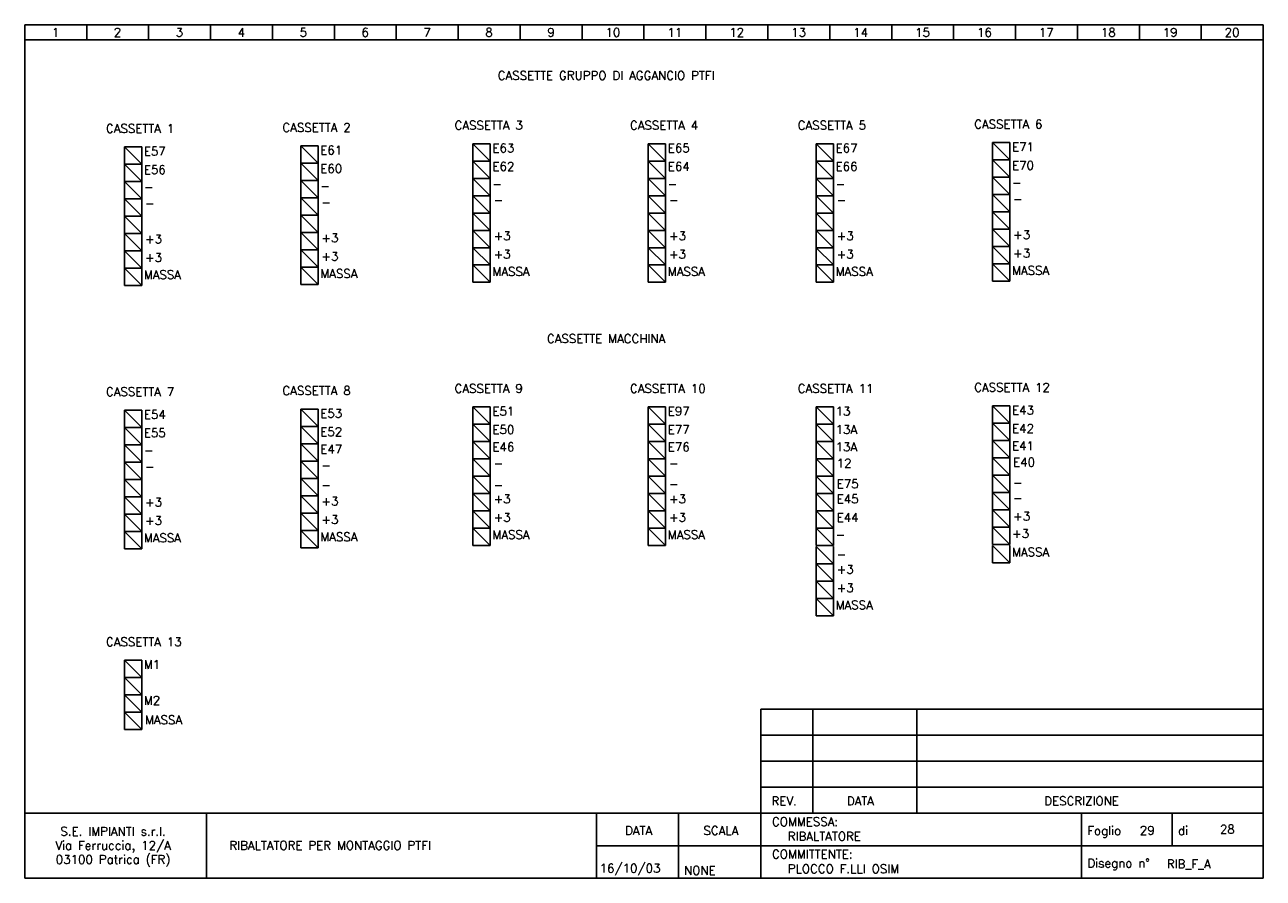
# Model space of a CAD drawing. Header units: millimetres. Extents: x 7 to 293, y 7 to 204.
import ezdxf
from ezdxf.enums import TextEntityAlignment as Align

# ---------------------------------------------------------------- set-up
doc = ezdxf.new("R2010")
doc.units = ezdxf.units.MM
doc.header["$LTSCALE"] = 7
doc.layers.add('Cartiglio', color=7, linetype='Continuous')
doc.layers.add('foglio 32', color=7, linetype='Continuous')
doc.styles.get("Standard").update_dxf_attribs({"font": 'romans.shx'})

msp = doc.modelspace()

# ---------------------------------------------------------------- linework, layer by layer
at = {"layer": 'Cartiglio'}
for p, q in [((7, 6.7), (7, 203.7)), ((7, 203.7), (293, 203.7)), ((21.3, 200.2), (21.3, 203.7)), ((35.6, 200.2), (35.6, 203.7)), ((49.9, 200.2), (49.9, 203.7)), ((64.2, 200.2), (64.2, 203.7)), ((78.5, 200.2), (78.5, 203.7)), ((92.8, 200.2), (92.8, 203.7)), ((107.1, 200.2), (107.1, 203.7)), ((121.4, 200.2), (121.4, 203.7)), ((135.7, 200.2), (135.7, 203.7)), ((150, 200.2), (150, 203.7)), ((164.3, 200.2), (164.3, 203.7)), ((178.6, 200.2), (178.6, 203.7)), ((192.9, 200.2), (192.9, 203.7)), ((207.2, 200.2), (207.2, 203.7)), ((221.5, 200.2), (221.5, 203.7)), ((235.8, 200.2), (235.8, 203.7)), ((250.1, 200.2), (250.1, 203.7)), ((264.4, 200.2), (264.4, 203.7)), ((278.7, 200.2), (278.7, 203.7)), ((293, 203.7), (293, 6.7)), ((7, 200.2), (293, 200.2)), ((177, 6.7), (177, 45.7)), ((293, 45.7), (177, 45.7)), ((189, 21.7), (189, 45.7)), ((213, 21.7), (213, 45.7)), ((293, 39.7), (177, 39.7)), ((293, 33.7), (177, 33.7)), ((293, 27.7), (177, 27.7)), ((293, 21.7), (7, 21.7)), ((49, 6.7), (49, 21.7)), ((139, 6.7), (139, 21.7)), ((158, 6.7), (158, 21.7)), ((251, 21.7), (251, 6.7)), ((272, 21.7), (272, 14.2)), ((293, 14.2), (139, 14.2)), ((7, 6.7), (293, 6.7))]:
    msp.add_line(p, q, dxfattribs=at)
at = {"layer": 'foglio 32'}
for p, q in [((30, 175.5), (34, 175.5)), ((30, 171.5), (30, 175.5)), ((30, 175.5), (30, 171.5)), ((30, 175.5), (34, 171.5)), ((34, 175.5), (34, 171.5)), ((70.75, 175.75), (74.75, 171.75)), ((70.75, 175.75), (74.75, 175.75)), ((70.75, 175.75), (70.75, 171.75)), ((70.75, 171.75), (70.75, 175.75)), ((74.75, 175.75), (74.75, 171.75)), ((110.5, 172.25), (110.5, 176.25)), ((110.5, 176.25), (110.5, 172.25)), ((110.5, 176.25), (114.5, 172.25)), ((110.5, 176.25), (114.5, 176.25)), ((114.5, 176.25), (114.5, 172.25)), ((151, 176.25), (155, 172.25)), ((151, 176.25), (155, 176.25)), ((151, 176.25), (151, 172.25)), ((151, 172.25), (151, 176.25)), ((155, 176.25), (155, 172.25)), ((189.75, 172.25), (189.75, 176.25)), ((189.75, 176.25), (189.75, 172.25)), ((189.75, 176.25), (193.75, 172.25)), ((189.75, 176.25), (193.75, 176.25)), ((193.75, 176.25), (193.75, 172.25)), ((230.5, 176.5), (234.5, 172.5)), ((230.5, 176.5), (230.5, 172.5)), ((230.5, 172.5), (230.5, 176.5)), ((230.5, 176.5), (234.5, 176.5)), ((234.5, 176.5), (234.5, 172.5)), ((70.75, 171.75), (74.75, 167.75)), ((70.75, 171.75), (70.75, 167.75)), ((70.75, 167.75), (70.75, 171.75)), ((70.75, 171.75), (74.75, 171.75)), ((74.75, 171.75), (70.75, 171.75)), ((74.75, 171.75), (74.75, 167.75)), ((110.5, 168.25), (110.5, 172.25)), ((110.5, 172.25), (110.5, 168.25)), ((110.5, 172.25), (114.5, 168.25)), ((114.5, 172.25), (110.5, 172.25)), ((110.5, 172.25), (114.5, 172.25)), ((114.5, 172.25), (114.5, 168.25)), ((151, 172.25), (155, 168.25)), ((151, 172.25), (151, 168.25)), ((151, 168.25), (151, 172.25)), ((151, 172.25), (155, 172.25)), ((155, 172.25), (151, 172.25)), ((155, 172.25), (155, 168.25)), ((189.75, 168.25), (189.75, 172.25)), ((189.75, 172.25), (189.75, 168.25)), ((189.75, 172.25), (193.75, 168.25)), ((193.75, 172.25), (189.75, 172.25)), ((189.75, 172.25), (193.75, 172.25)), ((193.75, 172.25), (193.75, 168.25)), ((230.5, 172.5), (234.5, 168.5)), ((230.5, 172.5), (230.5, 168.5)), ((230.5, 168.5), (230.5, 172.5)), ((230.5, 172.5), (234.5, 172.5)), ((234.5, 172.5), (230.5, 172.5)), ((234.5, 172.5), (234.5, 168.5)), ((34, 171.5), (30, 171.5)), ((30, 171.5), (34, 167.5)), ((30, 171.5), (34, 171.5)), ((30, 171.5), (30, 167.5)), ((30, 167.5), (30, 171.5)), ((34, 171.5), (34, 167.5)), ((34, 167.5), (30, 167.5)), ((30, 167.5), (34, 163.5)), ((30, 167.5), (34, 167.5)), ((30, 167.5), (30, 163.5)), ((30, 163.5), (30, 167.5)), ((34, 167.5), (34, 163.5)), ((70.75, 163.75), (70.75, 167.75)), ((70.75, 167.75), (70.75, 163.75)), ((70.75, 167.75), (74.75, 163.75)), ((74.75, 167.75), (70.75, 167.75)), ((70.75, 167.75), (74.75, 167.75)), ((74.75, 167.75), (74.75, 163.75)), ((110.5, 168.25), (114.5, 164.25)), ((110.5, 168.25), (110.5, 164.25)), ((110.5, 164.25), (110.5, 168.25)), ((110.5, 168.25), (114.5, 168.25)), ((114.5, 168.25), (110.5, 168.25)), ((114.5, 168.25), (114.5, 164.25)), ((151, 164.25), (151, 168.25)), ((151, 168.25), (151, 164.25)), ((151, 168.25), (155, 164.25)), ((155, 168.25), (151, 168.25)), ((151, 168.25), (155, 168.25)), ((155, 168.25), (155, 164.25)), ((189.75, 168.25), (193.75, 164.25)), ((189.75, 168.25), (189.75, 164.25)), ((189.75, 164.25), (189.75, 168.25)), ((189.75, 168.25), (193.75, 168.25)), ((193.75, 168.25), (189.75, 168.25)), ((193.75, 168.25), (193.75, 164.25)), ((230.5, 164.5), (230.5, 168.5)), ((230.5, 168.5), (230.5, 164.5)), ((230.5, 168.5), (234.5, 164.5)), ((234.5, 168.5), (230.5, 168.5)), ((230.5, 168.5), (234.5, 168.5)), ((234.5, 168.5), (234.5, 164.5)), ((30, 159.5), (30, 163.5)), ((30, 163.5), (30, 159.5)), ((30, 163.5), (34, 159.5)), ((30, 163.5), (34, 163.5)), ((34, 163.5), (30, 163.5)), ((34, 163.5), (34, 159.5)), ((70.75, 159.75), (70.75, 163.75)), ((70.75, 163.75), (70.75, 159.75)), ((70.75, 163.75), (74.75, 159.75)), ((74.75, 163.75), (70.75, 163.75)), ((70.75, 163.75), (74.75, 163.75)), ((74.75, 163.75), (74.75, 159.75)), ((110.5, 164.25), (114.5, 160.25)), ((110.5, 164.25), (110.5, 160.25)), ((110.5, 160.25), (110.5, 164.25)), ((110.5, 164.25), (114.5, 164.25)), ((114.5, 164.25), (110.5, 164.25)), ((114.5, 164.25), (114.5, 160.25)), ((151, 160.25), (151, 164.25)), ((151, 164.25), (151, 160.25)), ((151, 164.25), (155, 160.25)), ((155, 164.25), (151, 164.25)), ((151, 164.25), (155, 164.25)), ((155, 164.25), (155, 160.25)), ((189.75, 164.25), (193.75, 160.25)), ((189.75, 164.25), (189.75, 160.25)), ((189.75, 160.25), (189.75, 164.25)), ((189.75, 164.25), (193.75, 164.25)), ((193.75, 164.25), (189.75, 164.25)), ((193.75, 164.25), (193.75, 160.25)), ((230.5, 160.5), (230.5, 164.5)), ((230.5, 164.5), (230.5, 160.5)), ((230.5, 164.5), (234.5, 160.5)), ((234.5, 164.5), (230.5, 164.5)), ((230.5, 164.5), (234.5, 164.5)), ((234.5, 164.5), (234.5, 160.5)), ((110.5, 160.25), (114.5, 156.25)), ((110.5, 160.25), (110.5, 156.25)), ((110.5, 156.25), (110.5, 160.25)), ((110.5, 160.25), (114.5, 160.25)), ((114.5, 160.25), (110.5, 160.25)), ((114.5, 160.25), (114.5, 156.25)), ((151, 156.25), (151, 160.25)), ((151, 160.25), (151, 156.25)), ((151, 160.25), (155, 156.25)), ((155, 160.25), (151, 160.25)), ((151, 160.25), (155, 160.25)), ((155, 160.25), (155, 156.25)), ((189.75, 160.25), (193.75, 156.25)), ((189.75, 160.25), (189.75, 156.25)), ((189.75, 156.25), (189.75, 160.25)), ((189.75, 160.25), (193.75, 160.25)), ((193.75, 160.25), (189.75, 160.25)), ((193.75, 160.25), (193.75, 156.25)), ((230.5, 156.5), (230.5, 160.5)), ((230.5, 160.5), (230.5, 156.5)), ((230.5, 160.5), (234.5, 156.5)), ((234.5, 160.5), (230.5, 160.5)), ((230.5, 160.5), (234.5, 160.5)), ((234.5, 160.5), (234.5, 156.5)), ((34, 159.5), (30, 159.5)), ((30, 159.5), (34, 159.5)), ((30, 159.5), (34, 155.5)), ((30, 155.5), (30, 159.5)), ((30, 159.5), (30, 155.5)), ((34, 159.5), (34, 155.5)), ((70.75, 155.75), (70.75, 159.75)), ((70.75, 159.75), (70.75, 155.75)), ((70.75, 159.75), (74.75, 155.75)), ((74.75, 159.75), (70.75, 159.75)), ((70.75, 159.75), (74.75, 159.75)), ((74.75, 159.75), (74.75, 155.75)), ((30, 151.5), (30, 155.5)), ((30, 155.5), (30, 151.5)), ((30, 155.5), (34, 151.5)), ((34, 155.5), (30, 155.5)), ((30, 155.5), (34, 155.5)), ((34, 155.5), (34, 151.5)), ((70.75, 151.75), (70.75, 155.75)), ((70.75, 155.75), (70.75, 151.75)), ((70.75, 155.75), (74.75, 151.75)), ((74.75, 155.75), (70.75, 155.75)), ((70.75, 155.75), (74.75, 155.75)), ((74.75, 155.75), (74.75, 151.75)), ((110.5, 156.25), (114.5, 152.25)), ((110.5, 156.25), (110.5, 152.25)), ((110.5, 152.25), (110.5, 156.25)), ((110.5, 156.25), (114.5, 156.25)), ((114.5, 156.25), (110.5, 156.25)), ((114.5, 156.25), (114.5, 152.25)), ((151, 152.25), (151, 156.25)), ((151, 156.25), (151, 152.25)), ((151, 156.25), (155, 152.25)), ((155, 156.25), (151, 156.25)), ((151, 156.25), (155, 156.25)), ((155, 156.25), (155, 152.25)), ((189.75, 156.25), (193.75, 152.25)), ((189.75, 156.25), (189.75, 152.25)), ((189.75, 152.25), (189.75, 156.25)), ((189.75, 156.25), (193.75, 156.25)), ((193.75, 156.25), (189.75, 156.25)), ((193.75, 156.25), (193.75, 152.25)), ((230.5, 152.5), (230.5, 156.5)), ((230.5, 156.5), (230.5, 152.5)), ((230.5, 156.5), (234.5, 152.5)), ((234.5, 156.5), (230.5, 156.5)), ((230.5, 156.5), (234.5, 156.5)), ((234.5, 156.5), (234.5, 152.5)), ((70.75, 151.75), (70.75, 147.75)), ((70.75, 147.75), (70.75, 151.75)), ((70.75, 151.75), (74.75, 147.75)), ((70.75, 151.75), (74.75, 151.75)), ((74.75, 151.75), (70.75, 151.75)), ((74.75, 151.75), (74.75, 147.75)), ((110.5, 152.25), (114.5, 148.25)), ((110.5, 148.25), (110.5, 152.25)), ((110.5, 152.25), (110.5, 148.25)), ((114.5, 152.25), (110.5, 152.25)), ((110.5, 152.25), (114.5, 152.25)), ((114.5, 152.25), (114.5, 148.25)), ((151, 152.25), (151, 148.25)), ((151, 148.25), (151, 152.25)), ((151, 152.25), (155, 148.25)), ((151, 152.25), (155, 152.25)), ((155, 152.25), (151, 152.25)), ((155, 152.25), (155, 148.25)), ((189.75, 152.25), (193.75, 148.25)), ((189.75, 148.25), (189.75, 152.25)), ((189.75, 152.25), (189.75, 148.25)), ((193.75, 152.25), (189.75, 152.25)), ((189.75, 152.25), (193.75, 152.25)), ((193.75, 152.25), (193.75, 148.25)), ((230.5, 152.5), (230.5, 148.5)), ((230.5, 148.5), (230.5, 152.5)), ((230.5, 152.5), (234.5, 148.5)), ((230.5, 152.5), (234.5, 152.5)), ((234.5, 152.5), (230.5, 152.5)), ((234.5, 152.5), (234.5, 148.5)), ((30, 151.5), (34, 147.5)), ((30, 151.5), (34, 151.5)), ((34, 151.5), (30, 151.5)), ((30, 151.5), (30, 147.5)), ((30, 147.5), (30, 151.5)), ((34, 151.5), (34, 147.5)), ((30, 147.5), (34, 143.5)), ((30, 147.5), (30, 143.5)), ((30, 143.5), (30, 147.5)), ((30, 147.5), (34, 147.5)), ((34, 147.5), (30, 147.5)), ((34, 147.5), (34, 143.5)), ((70.75, 147.75), (74.75, 143.75)), ((70.75, 147.75), (70.75, 143.75)), ((70.75, 143.75), (70.75, 147.75)), ((70.75, 147.75), (74.75, 147.75)), ((74.75, 147.75), (70.75, 147.75)), ((74.75, 147.75), (74.75, 143.75)), ((110.5, 144.25), (110.5, 148.25)), ((110.5, 148.25), (110.5, 144.25)), ((110.5, 148.25), (114.5, 144.25)), ((114.5, 148.25), (110.5, 148.25)), ((110.5, 148.25), (114.5, 148.25)), ((114.5, 148.25), (114.5, 144.25)), ((151, 148.25), (155, 144.25)), ((151, 148.25), (151, 144.25)), ((151, 144.25), (151, 148.25)), ((151, 148.25), (155, 148.25)), ((155, 148.25), (151, 148.25)), ((155, 148.25), (155, 144.25)), ((189.75, 144.25), (189.75, 148.25)), ((189.75, 148.25), (189.75, 144.25)), ((189.75, 148.25), (193.75, 144.25)), ((193.75, 148.25), (189.75, 148.25)), ((189.75, 148.25), (193.75, 148.25)), ((193.75, 148.25), (193.75, 144.25)), ((230.5, 148.5), (234.5, 148.5)), ((234.5, 148.5), (230.5, 148.5)), ((230.5, 148.5), (234.5, 144.5)), ((230.5, 148.5), (230.5, 144.5)), ((230.5, 144.5), (230.5, 148.5)), ((234.5, 148.5), (234.5, 144.5)), ((34, 143.5), (30, 143.5)), ((74.75, 143.75), (70.75, 143.75)), ((114.5, 144.25), (110.5, 144.25)), ((155, 144.25), (151, 144.25)), ((193.75, 144.25), (189.75, 144.25)), ((234.5, 144.5), (230.5, 144.5)), ((30, 114.75), (34, 110.75)), ((30, 114.75), (34, 114.75)), ((30, 114.75), (30, 110.75)), ((30, 110.75), (30, 114.75)), ((34, 114.75), (34, 110.75)), ((70.75, 115), (74.75, 115)), ((70.75, 115), (74.75, 111)), ((70.75, 115), (70.75, 111)), ((70.75, 111), (70.75, 115)), ((74.75, 115), (74.75, 111)), ((110.5, 115.5), (114.5, 115.5)), ((110.5, 115.5), (114.5, 111.5)), ((110.5, 115.5), (110.5, 111.5)), ((110.5, 111.5), (110.5, 115.5)), ((114.5, 115.5), (114.5, 111.5)), ((151, 115.5), (151, 111.5)), ((151, 111.5), (151, 115.5)), ((151, 115.5), (155, 111.5)), ((151, 115.5), (155, 115.5)), ((155, 115.5), (155, 111.5)), ((189.75, 115.5), (193.75, 111.5)), ((189.75, 115.5), (189.75, 111.5)), ((189.75, 111.5), (189.75, 115.5)), ((189.75, 115.5), (193.75, 115.5)), ((193.75, 115.5), (193.75, 111.5)), ((230.5, 115.75), (234.5, 115.75)), ((230.5, 115.75), (234.5, 111.75)), ((230.5, 115.75), (230.5, 111.75)), ((230.5, 111.75), (230.5, 115.75)), ((234.5, 115.75), (234.5, 111.75)), ((230.5, 111.75), (230.5, 107.75)), ((230.5, 107.75), (230.5, 111.75)), ((230.5, 111.75), (234.5, 107.75)), ((230.5, 111.75), (234.5, 111.75)), ((234.5, 111.75), (230.5, 111.75)), ((234.5, 111.75), (234.5, 107.75)), ((30, 106.75), (30, 110.75)), ((30, 110.75), (30, 106.75)), ((30, 110.75), (34, 106.75)), ((30, 110.75), (34, 110.75)), ((34, 110.75), (30, 110.75)), ((34, 110.75), (34, 106.75)), ((70.75, 111), (74.75, 107)), ((70.75, 111), (70.75, 107)), ((70.75, 107), (70.75, 111)), ((70.75, 111), (74.75, 111)), ((74.75, 111), (70.75, 111)), ((74.75, 111), (74.75, 107)), ((110.5, 111.5), (110.5, 107.5)), ((110.5, 107.5), (110.5, 111.5)), ((110.5, 111.5), (114.5, 107.5)), ((110.5, 111.5), (114.5, 111.5)), ((114.5, 111.5), (110.5, 111.5)), ((114.5, 111.5), (114.5, 107.5)), ((151, 111.5), (151, 107.5)), ((151, 107.5), (151, 111.5)), ((151, 111.5), (155, 107.5)), ((151, 111.5), (155, 111.5)), ((155, 111.5), (151, 111.5)), ((155, 111.5), (155, 107.5)), ((189.75, 111.5), (193.75, 107.5)), ((189.75, 111.5), (189.75, 107.5)), ((189.75, 107.5), (189.75, 111.5)), ((189.75, 111.5), (193.75, 111.5)), ((193.75, 111.5), (189.75, 111.5)), ((193.75, 111.5), (193.75, 107.5)), ((30, 106.75), (34, 106.75)), ((34, 106.75), (30, 106.75)), ((30, 106.75), (34, 102.75)), ((30, 102.75), (30, 106.75)), ((30, 106.75), (30, 102.75)), ((34, 106.75), (34, 102.75)), ((74.75, 107), (70.75, 107)), ((70.75, 107), (74.75, 107)), ((70.75, 107), (74.75, 103)), ((70.75, 103), (70.75, 107)), ((70.75, 107), (70.75, 103)), ((74.75, 107), (74.75, 103)), ((114.5, 107.5), (110.5, 107.5)), ((110.5, 107.5), (114.5, 107.5)), ((110.5, 107.5), (114.5, 103.5)), ((110.5, 103.5), (110.5, 107.5)), ((110.5, 107.5), (110.5, 103.5)), ((114.5, 107.5), (114.5, 103.5)), ((151, 103.5), (151, 107.5)), ((151, 107.5), (151, 103.5)), ((151, 107.5), (155, 103.5)), ((155, 107.5), (151, 107.5)), ((151, 107.5), (155, 107.5)), ((155, 107.5), (155, 103.5)), ((189.75, 103.5), (189.75, 107.5)), ((189.75, 107.5), (189.75, 103.5)), ((189.75, 107.5), (193.75, 103.5)), ((193.75, 107.5), (189.75, 107.5)), ((189.75, 107.5), (193.75, 107.5)), ((193.75, 107.5), (193.75, 103.5)), ((234.5, 107.75), (230.5, 107.75)), ((230.5, 107.75), (234.5, 107.75)), ((230.5, 107.75), (234.5, 103.75)), ((230.5, 103.75), (230.5, 107.75)), ((230.5, 107.75), (230.5, 103.75)), ((234.5, 107.75), (234.5, 103.75)), ((70.75, 99), (70.75, 103)), ((70.75, 103), (70.75, 99)), ((70.75, 103), (74.75, 99)), ((74.75, 103), (70.75, 103)), ((70.75, 103), (74.75, 103)), ((74.75, 103), (74.75, 99)), ((114.5, 103.5), (110.5, 103.5)), ((110.5, 103.5), (114.5, 103.5)), ((110.5, 103.5), (114.5, 99.5)), ((110.5, 99.5), (110.5, 103.5)), ((110.5, 103.5), (110.5, 99.5)), ((114.5, 103.5), (114.5, 99.5)), ((151, 99.5), (151, 103.5)), ((151, 103.5), (151, 99.5)), ((151, 103.5), (155, 99.5)), ((155, 103.5), (151, 103.5)), ((151, 103.5), (155, 103.5)), ((155, 103.5), (155, 99.5)), ((189.75, 103.5), (193.75, 99.5)), ((189.75, 99.5), (189.75, 103.5)), ((189.75, 103.5), (189.75, 99.5)), ((193.75, 103.5), (189.75, 103.5)), ((189.75, 103.5), (193.75, 103.5)), ((193.75, 103.5), (193.75, 99.5)), ((230.5, 103.75), (234.5, 99.75)), ((234.5, 103.75), (230.5, 103.75)), ((230.5, 103.75), (234.5, 103.75)), ((230.5, 99.75), (230.5, 103.75)), ((230.5, 103.75), (230.5, 99.75)), ((234.5, 103.75), (234.5, 99.75)), ((34, 102.75), (30, 102.75)), ((30, 102.75), (34, 102.75)), ((30, 102.75), (34, 98.75)), ((30, 102.75), (30, 98.75)), ((30, 98.75), (30, 102.75)), ((34, 102.75), (34, 98.75)), ((30, 98.75), (34, 98.75)), ((34, 98.75), (30, 98.75)), ((30, 98.75), (34, 94.75)), ((30, 98.75), (30, 94.75)), ((30, 94.75), (30, 98.75)), ((34, 98.75), (34, 94.75)), ((74.75, 99), (70.75, 99)), ((70.75, 99), (74.75, 99)), ((70.75, 99), (74.75, 95)), ((70.75, 95), (70.75, 99)), ((70.75, 99), (70.75, 95)), ((74.75, 99), (74.75, 95)), ((114.5, 99.5), (110.5, 99.5)), ((110.5, 99.5), (114.5, 99.5)), ((110.5, 99.5), (114.5, 95.5)), ((110.5, 95.5), (110.5, 99.5)), ((110.5, 99.5), (110.5, 95.5)), ((114.5, 99.5), (114.5, 95.5)), ((151, 95.5), (151, 99.5)), ((151, 99.5), (151, 95.5)), ((151, 99.5), (155, 95.5)), ((155, 99.5), (151, 99.5)), ((151, 99.5), (155, 99.5)), ((155, 99.5), (155, 95.5)), ((189.75, 95.5), (189.75, 99.5)), ((189.75, 99.5), (189.75, 95.5)), ((189.75, 99.5), (193.75, 95.5)), ((193.75, 99.5), (189.75, 99.5)), ((189.75, 99.5), (193.75, 99.5)), ((193.75, 99.5), (193.75, 95.5)), ((234.5, 99.75), (230.5, 99.75)), ((230.5, 99.75), (234.5, 99.75)), ((230.5, 99.75), (234.5, 95.75)), ((230.5, 95.75), (230.5, 99.75)), ((230.5, 99.75), (230.5, 95.75)), ((234.5, 99.75), (234.5, 95.75)), ((30, 94.75), (30, 90.75)), ((30, 90.75), (30, 94.75)), ((30, 94.75), (34, 90.75)), ((30, 94.75), (34, 94.75)), ((34, 94.75), (30, 94.75)), ((34, 94.75), (34, 90.75)), ((70.75, 91), (70.75, 95)), ((70.75, 95), (70.75, 91)), ((70.75, 95), (74.75, 91)), ((74.75, 95), (70.75, 95)), ((70.75, 95), (74.75, 95)), ((74.75, 95), (74.75, 91)), ((114.5, 95.5), (110.5, 95.5)), ((110.5, 95.5), (114.5, 95.5)), ((110.5, 95.5), (114.5, 91.5)), ((110.5, 91.5), (110.5, 95.5)), ((110.5, 95.5), (110.5, 91.5)), ((114.5, 95.5), (114.5, 91.5)), ((151, 91.5), (151, 95.5)), ((151, 95.5), (151, 91.5)), ((151, 95.5), (155, 91.5)), ((155, 95.5), (151, 95.5)), ((151, 95.5), (155, 95.5)), ((155, 95.5), (155, 91.5)), ((189.75, 95.5), (193.75, 91.5)), ((189.75, 91.5), (189.75, 95.5)), ((189.75, 95.5), (189.75, 91.5)), ((193.75, 95.5), (189.75, 95.5)), ((189.75, 95.5), (193.75, 95.5)), ((193.75, 95.5), (193.75, 91.5)), ((230.5, 91.75), (230.5, 95.75)), ((230.5, 95.75), (230.5, 91.75)), ((230.5, 95.75), (234.5, 91.75)), ((234.5, 95.75), (230.5, 95.75)), ((230.5, 95.75), (234.5, 95.75)), ((234.5, 95.75), (234.5, 91.75)), ((230.5, 91.75), (234.5, 91.75)), ((234.5, 91.75), (230.5, 91.75)), ((230.5, 91.75), (234.5, 87.75)), ((230.5, 91.75), (230.5, 87.75)), ((230.5, 87.75), (230.5, 91.75)), ((234.5, 91.75), (234.5, 87.75)), ((34, 90.75), (30, 90.75)), ((30, 90.75), (34, 90.75)), ((30, 90.75), (34, 86.75)), ((30, 86.75), (30, 90.75)), ((30, 90.75), (30, 86.75)), ((34, 90.75), (34, 86.75)), ((70.75, 91), (74.75, 91)), ((74.75, 91), (70.75, 91)), ((70.75, 91), (74.75, 87)), ((70.75, 91), (70.75, 87)), ((70.75, 87), (70.75, 91)), ((74.75, 91), (74.75, 87)), ((110.5, 91.5), (114.5, 91.5)), ((114.5, 91.5), (110.5, 91.5)), ((110.5, 91.5), (114.5, 87.5)), ((110.5, 91.5), (110.5, 87.5)), ((110.5, 87.5), (110.5, 91.5)), ((114.5, 91.5), (114.5, 87.5)), ((151, 91.5), (151, 87.5)), ((151, 87.5), (151, 91.5)), ((151, 91.5), (155, 87.5)), ((151, 91.5), (155, 91.5)), ((155, 91.5), (151, 91.5)), ((155, 91.5), (155, 87.5)), ((189.75, 91.5), (189.75, 87.5)), ((189.75, 87.5), (189.75, 91.5)), ((189.75, 91.5), (193.75, 87.5)), ((189.75, 91.5), (193.75, 91.5)), ((193.75, 91.5), (189.75, 91.5)), ((193.75, 91.5), (193.75, 87.5)), ((34, 86.75), (30, 86.75)), ((30, 86.75), (34, 86.75)), ((30, 86.75), (34, 82.75)), ((30, 82.75), (30, 86.75)), ((30, 86.75), (30, 82.75)), ((34, 86.75), (34, 82.75)), ((70.75, 87), (74.75, 83)), ((70.75, 87), (70.75, 83)), ((70.75, 83), (70.75, 87)), ((70.75, 87), (74.75, 87)), ((74.75, 87), (70.75, 87)), ((74.75, 87), (74.75, 83)), ((110.5, 87.5), (114.5, 83.5)), ((110.5, 87.5), (114.5, 87.5)), ((114.5, 87.5), (110.5, 87.5)), ((110.5, 87.5), (110.5, 83.5)), ((110.5, 83.5), (110.5, 87.5)), ((114.5, 87.5), (114.5, 83.5)), ((151, 87.5), (151, 83.5)), ((151, 83.5), (151, 87.5)), ((151, 87.5), (155, 83.5)), ((151, 87.5), (155, 87.5)), ((155, 87.5), (151, 87.5)), ((155, 87.5), (155, 83.5)), ((189.75, 87.5), (193.75, 83.5)), ((189.75, 87.5), (189.75, 83.5)), ((189.75, 83.5), (189.75, 87.5)), ((189.75, 87.5), (193.75, 87.5)), ((193.75, 87.5), (189.75, 87.5)), ((193.75, 87.5), (193.75, 83.5)), ((230.5, 87.75), (234.5, 83.75)), ((230.5, 87.75), (234.5, 87.75)), ((234.5, 87.75), (230.5, 87.75)), ((230.5, 87.75), (230.5, 83.75)), ((230.5, 83.75), (230.5, 87.75)), ((234.5, 87.75), (234.5, 83.75)), ((74.75, 83), (70.75, 83)), ((114.5, 83.5), (110.5, 83.5)), ((155, 83.5), (151, 83.5)), ((193.75, 83.5), (189.75, 83.5)), ((189.75, 83.25), (193.75, 79.25)), ((189.75, 83.25), (189.75, 79.25)), ((193.75, 83.25), (193.75, 79.25)), ((234.5, 83.75), (230.5, 83.75)), ((230.5, 83.5), (234.5, 79.5)), ((230.5, 79.5), (230.5, 83.5)), ((234.5, 83.5), (234.5, 79.5)), ((34, 82.75), (30, 82.75)), ((189.75, 79.25), (189.75, 75.25)), ((189.75, 75.25), (189.75, 79.25)), ((189.75, 79.25), (193.75, 75.25)), ((189.75, 79.25), (193.75, 79.25)), ((193.75, 79.25), (189.75, 79.25)), ((193.75, 79.25), (193.75, 75.25)), ((234.5, 79.5), (230.5, 79.5)), ((189.75, 75.25), (193.75, 71.25)), ((189.75, 71.25), (189.75, 75.25)), ((189.75, 75.25), (189.75, 71.25)), ((193.75, 75.25), (189.75, 75.25)), ((189.75, 75.25), (193.75, 75.25)), ((193.75, 75.25), (193.75, 71.25)), ((189.75, 67.25), (189.75, 71.25)), ((189.75, 71.25), (189.75, 67.25)), ((189.75, 71.25), (193.75, 67.25)), ((193.75, 71.25), (189.75, 71.25)), ((189.75, 71.25), (193.75, 71.25)), ((193.75, 71.25), (193.75, 67.25)), ((193.75, 67.25), (189.75, 67.25)), ((30, 57), (34, 57)), ((30, 57), (34, 53)), ((30, 53), (30, 57)), ((30, 57), (30, 53)), ((34, 57), (34, 53)), ((34, 53), (30, 53)), ((30, 53), (34, 53)), ((30, 53), (34, 49)), ((30, 53), (30, 49)), ((30, 49), (30, 53)), ((34, 53), (34, 49)), ((30, 49), (30, 45)), ((30, 45), (30, 49)), ((30, 49), (34, 45)), ((34, 49), (30, 49)), ((30, 49), (34, 49)), ((34, 49), (34, 45)), ((30, 45), (34, 41)), ((30, 45), (34, 45)), ((34, 45), (30, 45)), ((30, 41), (30, 45)), ((30, 45), (30, 41)), ((34, 45), (34, 41)), ((34, 41), (30, 41)), ((30, 41), (34, 41))]:
    msp.add_line(p, q, dxfattribs=at)

# ---------------------------------------------------------------- texts
at = {"layer": 'Cartiglio'}
for s, p in [('1', (14.11, 200.95)), ('2', (28.41, 200.95)), ('3', (42.71, 200.95)), ('4', (57.01, 200.95)), ('5', (71.31, 200.95)), ('6', (85.61, 200.95)), ('7', (99.91, 200.95)), ('8', (114.21, 200.95)), ('9', (128.51, 200.95)), ('10', (142.81, 200.95)), ('11', (157.11, 200.95)), ('12', (171.41, 200.95)), ('13', (185.71, 200.95)), ('14', (200.01, 200.95)), ('15', (214.31, 200.95)), ('16', (228.61, 200.95)), ('17', (242.91, 200.95)), ('18', (257.21, 200.95)), ('19', (271.51, 200.95)), ('20', (285.81, 200.95)), ('S.E. IMPIANTI s.r.l.', (27.4, 16.51)), ('DATA', (148.76, 16.7)), ('SCALA', (167.76, 16.7)), ('Via Ferruccia, 12/A', (27.4, 13.28)), ('RIBALTATORE PER MONTAGGIO PTFI', (77.51, 13.28)), ('03100 Patrica (FR)', (27.4, 10.04))]:
    msp.add_text(s, height=2, dxfattribs=at).set_placement(p, align=Align.CENTER)
for s, p in [('REV.', (179.45, 23.54)), ('DATA', (196.85, 23.54)), ('DESCRIZIONE', (242.44, 23.54)), ('COMMESSA:', (179.56, 18.74)), ('RIBALTATORE', (183.2, 15.38)), ('Foglio', (252.39, 16.69)), ('di', (273.34, 16.69)), ('28', (283, 17)), ('COMMITTENTE:', (179.56, 11.24)), ('16/10/03', (139.75, 8)), ('NONE', (159.25, 7.5)), ('PLOCCO F.LLI OSIM', (183.2, 7.88)), ('Disegno n°', (252.39, 9.19)), ('RIB_F_A', (270.75, 9))]:
    msp.add_text(s, height=2, dxfattribs=at).set_placement(p)
at = {"layer": 'foglio 32'}
for s, p in [('CASSETTE GRUPPO DI AGGANCIO PTFI', (141.25, 191)), ('CASSETTE MACCHINA', (141.25, 130.25))]:
    msp.add_text(s, height=2, dxfattribs=at).set_placement(p, align=Align.CENTER)
for s, p in [('CASSETTA 1', (25.75, 178.75)), ('CASSETTA 2', (66.5, 179)), ('CASSETTA 3', (106.25, 179.5)), ('CASSETTA 4', (146.75, 179.5)), ('CASSETTA 5', (185.5, 179.5)), ('CASSETTA 6', (226.25, 179.75)), ('E57', (34.5, 173.5)), ('E61', (75.25, 173.75)), ('E63', (115, 174.25)), ('E65', (155.5, 174.25)), ('E67', (194.25, 174.25)), ('E71', (235, 174.5)), ('E62', (115, 170)), ('E64', (155.5, 170)), ('E66', (194.25, 170)), ('E70', (235, 170.25)), ('E56', (34.5, 169.25)), ('E60', (75.25, 169.5)), ('-', (34.5, 165.25)), ('-', (75.25, 165.5)), ('-', (115, 166)), ('-', (155.5, 166)), ('-', (194.25, 166)), ('-', (235, 166.25)), ('-', (115.25, 162.25)), ('-', (155.75, 162.25)), ('-', (194.5, 162.25)), ('-', (235.25, 162.5)), ('-', (34.75, 161.5)), ('-', (75.5, 161.75)), ('+3', (34.75, 153.25)), ('+3', (75.5, 153.5)), ('+3', (115.25, 154)), ('+3', (155.75, 154)), ('+3', (194.5, 154)), ('+3', (235.25, 154.25)), ('+3', (115.25, 149.75)), ('+3', (155.75, 149.75)), ('+3', (194.5, 149.75)), ('+3', (235.25, 150)), ('+3', (34.75, 149)), ('+3', (75.5, 149.25)), ('MASSA', (34.5, 145)), ('MASSA', (75.25, 145.25)), ('MASSA', (115, 145.75)), ('MASSA', (155.5, 145.75)), ('MASSA', (194.25, 145.75)), ('MASSA', (235, 146)), ('CASSETTA 8', (66.5, 118.25)), ('CASSETTA 9', (106.25, 118.75)), ('CASSETTA 10', (146.75, 118.75)), ('CASSETTA 11', (185.5, 118.75)), ('CASSETTA 12', (226.25, 119)), ('CASSETTA 7', (25.75, 118)), ('E54', (34.5, 112.75)), ('E53', (75.25, 113)), ('E51', (115, 113.5)), ('E97', (155.5, 113.5)), ('13', (194.25, 113.5)), ('E43', (235, 113.75)), ('E55', (34.5, 108.5)), ('E52', (75.25, 108.75)), ('E50', (115, 109.25)), ('E77', (155.5, 109.25)), ('13A', (194.25, 109.25)), ('E42', (235, 109.5)), ('E47', (75.25, 104.75)), ('E46', (115, 105.25)), ('E76', (155.5, 105.25)), ('13A', (194.25, 105.25)), ('E41', (235, 105.5)), ('-', (34.5, 104.5)), ('12', (194.5, 101.5)), ('E40', (235.25, 101.75)), ('-', (34.75, 100.75)), ('-', (75.5, 101)), ('-', (115.25, 101.5)), ('-', (155.75, 101.5)), ('-', (75.5, 96.5)), ('-', (115.25, 96.5)), ('-', (155.75, 96.75)), ('E75', (194.5, 96.75)), ('-', (235.25, 97)), ('+3', (34.75, 92.5)), ('+3', (75.5, 92.75)), ('+3', (115.25, 93.25)), ('+3', (155.75, 93.25)), ('E45', (194.5, 93.25)), ('-', (235.25, 93.5)), ('+3', (34.75, 88.25)), ('+3', (75.5, 88.5)), ('+3', (115.25, 89)), ('+3', (155.75, 89)), ('E44', (194.5, 89)), ('+3', (235.25, 89.25)), ('MASSA', (34.5, 84.25)), ('MASSA', (75.25, 84.5)), ('MASSA', (115, 85)), ('MASSA', (155.5, 85)), ('-', (194.25, 85)), ('+3', (235, 85.25)), ('MASSA', (235, 81)), ('-', (194.5, 80.5)), ('+3', (194.5, 77)), ('+3', (194.5, 72.75)), ('MASSA', (194.25, 68.75)), ('CASSETTA 13', (25.75, 60.25)), ('M1', (34.5, 55)), ('M2', (34.5, 46.75)), ('MASSA', (34.75, 42.25)), ('29', (264.5, 16.75))]:
    msp.add_text(s, height=2, dxfattribs=at).set_placement(p)

doc.saveas('drawing.dxf')
